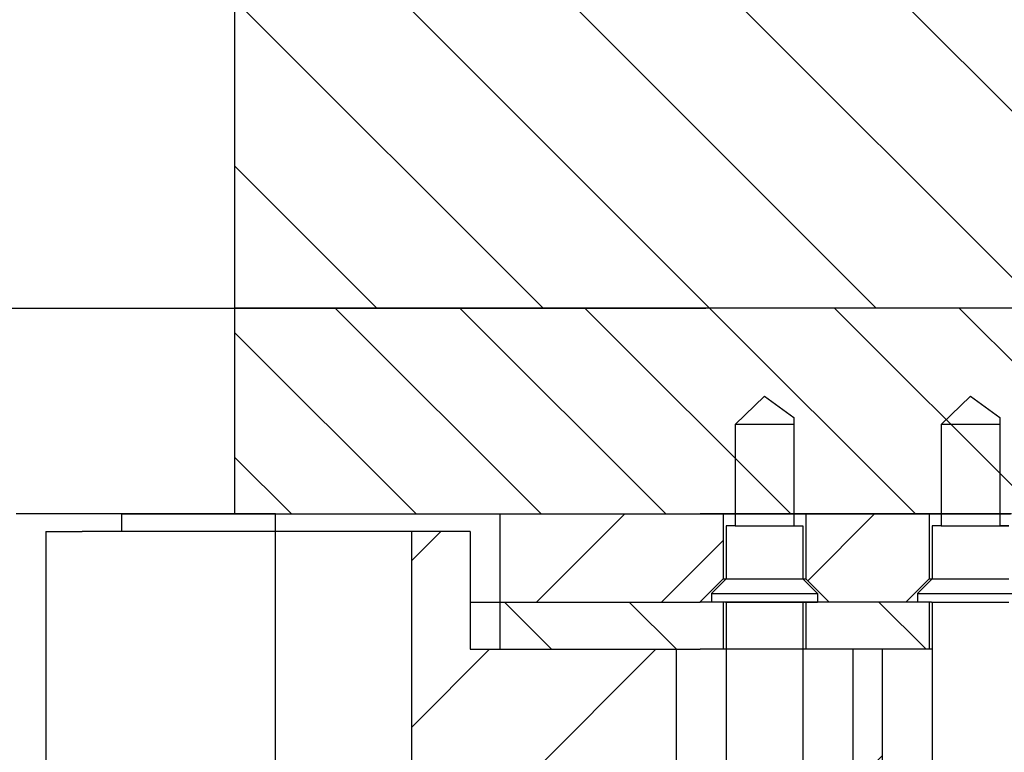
# Model space of a CAD drawing. Extents: x -1765 to 4890, y -3431 to 1272.
# Tile 48 of 189: x 76 to 93, y -2470 to -2458. Entities that reach past the tile are written whole.
import ezdxf

# ---------------------------------------------------------------- set-up
doc = ezdxf.new("R2010")
doc.units = 0
doc.linetypes.add('DASHED', pattern=[15, 7, -8])
doc.layers.get('0').update_dxf_attribs({"linetype": 'CONTINUOUS'})
doc.layers.add('1', color=7, linetype='CONTINUOUS')
pattern_1 = [(315, (0, 400), (1.0606602, 1.0606602), [])]
pattern_2 = [(45, (0, 400), (-1.0606602, 1.0606602), [])]
pattern_3 = [(45, (0, 400), (-1.4142136, 1.4142136), [])]

# ---------------------------------------------------------------- blocks, each defined once
blk = doc.blocks.new('E7018-24103__123', base_point=(55.344, -2506.251))
at = {"color": 7, "linetype": 'DASHED'}
for p, q in [((76.346, -2466.251), (76.283, -2466.251)), ((76.348, -2466.251), (76.346, -2466.251)), ((76.465, -2466.251), (76.348, -2466.251)), ((76.466, -2466.251), (76.465, -2466.251)), ((76.596, -2466.251), (76.466, -2466.251)), ((76.659, -2466.251), (76.596, -2466.251)), ((76.716, -2466.251), (76.659, -2466.251)), ((76.809, -2466.251), (76.716, -2466.251)), ((77.034, -2466.251), (76.809, -2466.251)), ((77.138, -2466.251), (77.034, -2466.251)), ((77.221, -2466.251), (77.138, -2466.251)), ((77.269, -2466.251), (77.221, -2466.251)), ((77.378, -2466.251), (77.269, -2466.251)), ((77.567, -2466.251), (77.378, -2466.251)), ((77.689, -2466.251), (77.567, -2466.251)), ((77.865, -2466.251), (77.689, -2466.251)), ((77.866, -2466.251), (77.865, -2466.251)), ((77.918, -2466.251), (77.866, -2466.251)), ((77.996, -2466.251), (77.918, -2466.251)), ((78.146, -2466.251), (77.996, -2466.251)), ((78.298, -2466.251), (78.146, -2466.251)), ((78.447, -2466.251), (78.298, -2466.251)), ((78.459, -2466.251), (78.447, -2466.251)), ((78.516, -2466.251), (78.459, -2466.251)), ((78.669, -2466.251), (78.516, -2466.251)), ((78.701, -2466.251), (78.669, -2466.251)), ((78.746, -2466.251), (78.701, -2466.251)), ((78.864, -2466.251), (78.746, -2466.251)), ((78.899, -2466.251), (78.864, -2466.251)), ((78.938, -2466.251), (78.899, -2466.251)), ((78.968, -2466.251), (78.938, -2466.251)), ((79.021, -2466.251), (78.968, -2466.251)), ((79.297, -2466.251), (79.021, -2466.251)), ((79.388, -2466.251), (79.297, -2466.251)), ((79.417, -2466.251), (79.388, -2466.251)), ((79.489, -2466.251), (79.417, -2466.251)), ((79.61, -2466.251), (79.489, -2466.251)), ((79.698, -2466.251), (79.61, -2466.251)), ((79.823, -2466.251), (79.698, -2466.251)), ((79.847, -2466.251), (79.823, -2466.251)), ((79.847, -2466.251), (79.847, -2466.251)), ((80, -2466.251), (79.847, -2466.251)), ((80, -2466.251), (80, -2466.251)), ((80.271, -2466.251), (80, -2466.251)), ((80.429, -2466.251), (80.271, -2466.251)), ((80.501, -2466.251), (80.429, -2466.251)), ((80.66, -2466.251), (80.501, -2466.251)), ((80.664, -2466.251), (80.66, -2466.251)), ((80.691, -2466.251), (80.664, -2466.251)), ((80.691, -2466.251), (80.697, -2466.251)), ((80.697, -2466.251), (80.699, -2466.251)), ((80.699, -2466.251), (80.743, -2466.251)), ((80.743, -2466.251), (80.768, -2466.251)), ((80.768, -2466.251), (81.188, -2466.251)), ((81.188, -2466.251), (81.223, -2466.251)), ((81.223, -2466.251), (81.398, -2466.251)), ((81.398, -2466.251), (81.4, -2466.251)), ((81.4, -2466.251), (81.41, -2466.251)), ((81.41, -2466.251), (81.548, -2466.251)), ((81.548, -2466.251), (81.642, -2466.251)), ((81.642, -2466.251), (81.829, -2466.251)), ((81.829, -2466.251), (82.03, -2466.251)), ((82.03, -2466.251), (82.041, -2466.251)), ((82.041, -2466.251), (82.071, -2466.251)), ((82.071, -2466.251), (82.147, -2466.251)), ((82.147, -2466.251), (82.292, -2466.251)), ((82.292, -2466.251), (82.42, -2466.251)), ((82.42, -2466.251), (82.46, -2466.251)), ((82.46, -2466.251), (82.543, -2466.251)), ((82.543, -2466.251), (82.595, -2466.251)), ((82.595, -2466.251), (82.786, -2466.251)), ((82.786, -2466.251), (82.798, -2466.251)), ((82.798, -2466.251), (82.976, -2466.251)), ((82.976, -2466.251), (83.042, -2466.251)), ((83.042, -2466.251), (83.329, -2466.251)), ((83.329, -2466.251), (83.348, -2466.251)), ((83.348, -2466.251), (83.441, -2466.251)), ((83.441, -2466.251), (83.46, -2466.251)), ((83.46, -2466.251), (83.5, -2466.251)), ((83.5, -2466.251), (83.708, -2466.251)), ((83.708, -2466.251), (83.83, -2466.251)), ((83.83, -2466.251), (83.947, -2466.251)), ((83.947, -2466.251), (84.022, -2466.251)), ((84.022, -2466.251), (84.22, -2466.251)), ((84.22, -2466.251), (84.258, -2466.251)), ((84.258, -2466.251), (84.303, -2466.251)), ((84.303, -2466.251), (84.376, -2466.251)), ((84.376, -2466.251), (84.5, -2466.251)), ((84.5, -2466.251), (84.586, -2466.251)), ((84.586, -2466.251), (84.86, -2466.251)), ((84.86, -2466.251), (84.9, -2466.251)), ((84.9, -2466.251), (84.908, -2466.251)), ((84.908, -2466.251), (85.129, -2466.251)), ((85.129, -2466.251), (85.317, -2466.251)), ((85.317, -2466.251), (85.508, -2466.251)), ((85.508, -2466.251), (85.658, -2466.251)), ((85.658, -2466.251), (85.822, -2466.251)), ((85.822, -2466.251), (85.867, -2466.251)), ((85.867, -2466.251), (85.898, -2466.251)), ((85.898, -2466.251), (86, -2466.251)), ((86, -2466.251), (86.049, -2466.251)), ((86.049, -2466.251), (86.103, -2466.251)), ((86.103, -2466.251), (86.307, -2466.251)), ((86.307, -2466.251), (86.308, -2466.251)), ((86.308, -2466.251), (86.475, -2466.251)), ((86.475, -2466.251), (86.576, -2466.251)), ((86.576, -2466.251), (86.839, -2466.251)), ((86.839, -2466.251), (87.117, -2466.251)), ((87.117, -2466.251), (87.2, -2466.251)), ((87.2, -2466.251), (87.283, -2466.251)), ((87.283, -2466.251), (87.304, -2466.251)), ((87.304, -2466.251), (87.449, -2466.251)), ((87.449, -2466.251), (87.534, -2466.251)), ((87.534, -2466.251), (87.667, -2466.251)), ((87.667, -2466.251), (87.698, -2466.251)), ((87.698, -2466.251), (87.875, -2466.251)), ((87.875, -2466.251), (88.092, -2466.251)), ((88.092, -2466.251), (88.107, -2466.251)), ((88.107, -2466.251), (88.239, -2466.251)), ((88.239, -2466.251), (88.3, -2466.251)), ((88.3, -2466.251), (88.376, -2466.251)), ((88.376, -2466.251), (88.403, -2466.251)), ((88.403, -2466.251), (88.849, -2466.251)), ((88.849, -2466.251), (89, -2466.251)), ((89, -2466.251), (89.039, -2466.251)), ((89.039, -2466.251), (89.104, -2466.251)), ((89.104, -2466.251), (89.2, -2466.251)), ((89.2, -2466.251), (89.291, -2466.251)), ((89.291, -2466.251), (89.492, -2466.251)), ((89.492, -2466.251), (89.679, -2466.251)), ((89.679, -2466.251), (89.7, -2466.251)), ((89.7, -2466.251), (89.859, -2466.251)), ((89.859, -2466.251), (90.134, -2466.251)), ((90.134, -2466.251), (90.203, -2466.251)), ((90.203, -2466.251), (90.439, -2466.251)), ((90.439, -2466.251), (90.5, -2466.251)), ((90.5, -2466.251), (90.649, -2466.251)), ((90.649, -2466.251), (91, -2466.251)), ((91, -2466.251), (91.091, -2466.251)), ((91.091, -2466.251), (91.189, -2466.251)), ((91.189, -2466.251), (91.403, -2466.251)), ((91.403, -2466.251), (91.534, -2466.251)), ((91.534, -2466.251), (91.8, -2466.251)), ((91.8, -2466.251), (92, -2466.251)), ((92, -2466.251), (92.01, -2466.251)), ((92.01, -2466.251), (92.3, -2466.251)), ((92.3, -2466.251), (92.589, -2466.251)), ((92.589, -2466.251), (92.597, -2466.251)), ((92.597, -2466.251), (93, -2466.251)), ((93, -2466.251), (93.179, -2466.251)), ((82.292, -2466.551), (80.835, -2466.551)), ((83, -2466.551), (82.292, -2466.551)), ((84, -2466.551), (83, -2466.551))]:
    blk.add_line(p, q, dxfattribs=at)
at = {"color": 7, "linetype": 'CONTINUOUS'}
blk.add_line((80.691, -2472.351), (80.691, -2466.251), dxfattribs=at)
blk = doc.blocks.new('E7018CD_ASSY_1', base_point=(55.344, -2515.251))
blk.add_blockref('E7018-24103__123', (55.344, -2506.251))
blk = doc.blocks.new('E7018-24103__129', base_point=(5.047, -2506.251))
at = {"color": 7, "linetype": 'DASHED'}
for p, q in [((76.346, -2466.251), (76.283, -2466.251)), ((76.348, -2466.251), (76.346, -2466.251)), ((76.465, -2466.251), (76.348, -2466.251)), ((76.466, -2466.251), (76.465, -2466.251)), ((76.596, -2466.251), (76.466, -2466.251)), ((76.659, -2466.251), (76.596, -2466.251)), ((76.716, -2466.251), (76.659, -2466.251)), ((76.809, -2466.251), (76.716, -2466.251)), ((77.034, -2466.251), (76.809, -2466.251)), ((77.138, -2466.251), (77.034, -2466.251)), ((77.221, -2466.251), (77.138, -2466.251)), ((77.269, -2466.251), (77.221, -2466.251)), ((77.378, -2466.251), (77.269, -2466.251)), ((77.567, -2466.251), (77.378, -2466.251)), ((77.689, -2466.251), (77.567, -2466.251)), ((77.865, -2466.251), (77.689, -2466.251)), ((77.866, -2466.251), (77.865, -2466.251)), ((77.918, -2466.251), (77.866, -2466.251)), ((77.996, -2466.251), (77.918, -2466.251)), ((78.146, -2466.251), (77.996, -2466.251)), ((78.298, -2466.251), (78.146, -2466.251)), ((78.447, -2466.251), (78.298, -2466.251)), ((78.459, -2466.251), (78.447, -2466.251)), ((78.516, -2466.251), (78.459, -2466.251)), ((78.669, -2466.251), (78.516, -2466.251)), ((78.701, -2466.251), (78.669, -2466.251)), ((78.746, -2466.251), (78.701, -2466.251)), ((78.864, -2466.251), (78.746, -2466.251)), ((78.899, -2466.251), (78.864, -2466.251)), ((78.938, -2466.251), (78.899, -2466.251)), ((78.968, -2466.251), (78.938, -2466.251)), ((79.021, -2466.251), (78.968, -2466.251)), ((79.297, -2466.251), (79.021, -2466.251)), ((79.388, -2466.251), (79.297, -2466.251)), ((79.417, -2466.251), (79.388, -2466.251)), ((79.489, -2466.251), (79.417, -2466.251)), ((79.61, -2466.251), (79.489, -2466.251)), ((79.698, -2466.251), (79.61, -2466.251)), ((79.823, -2466.251), (79.698, -2466.251)), ((79.847, -2466.251), (79.823, -2466.251)), ((80, -2466.251), (79.847, -2466.251)), ((79.847, -2466.251), (79.847, -2466.251)), ((80.271, -2466.251), (80, -2466.251)), ((80, -2466.251), (80, -2466.251)), ((80.429, -2466.251), (80.271, -2466.251)), ((80.501, -2466.251), (80.429, -2466.251)), ((80.66, -2466.251), (80.501, -2466.251)), ((80.664, -2466.251), (80.66, -2466.251)), ((80.691, -2466.251), (80.664, -2466.251)), ((80.691, -2466.251), (80.697, -2466.251)), ((80.697, -2466.251), (80.699, -2466.251)), ((80.699, -2466.251), (80.743, -2466.251)), ((80.743, -2466.251), (80.768, -2466.251)), ((80.768, -2466.251), (81.188, -2466.251)), ((81.188, -2466.251), (81.223, -2466.251)), ((81.223, -2466.251), (81.398, -2466.251)), ((81.398, -2466.251), (81.4, -2466.251)), ((81.4, -2466.251), (81.41, -2466.251)), ((81.41, -2466.251), (81.548, -2466.251)), ((81.548, -2466.251), (81.642, -2466.251)), ((81.642, -2466.251), (81.829, -2466.251)), ((81.829, -2466.251), (82.03, -2466.251)), ((82.03, -2466.251), (82.041, -2466.251)), ((82.041, -2466.251), (82.071, -2466.251)), ((82.071, -2466.251), (82.147, -2466.251)), ((82.147, -2466.251), (82.292, -2466.251)), ((82.292, -2466.251), (82.42, -2466.251)), ((82.42, -2466.251), (82.46, -2466.251)), ((82.46, -2466.251), (82.543, -2466.251)), ((82.543, -2466.251), (82.595, -2466.251)), ((82.595, -2466.251), (82.786, -2466.251)), ((82.786, -2466.251), (82.798, -2466.251)), ((82.798, -2466.251), (82.976, -2466.251)), ((82.976, -2466.251), (83.042, -2466.251)), ((83.042, -2466.251), (83.329, -2466.251)), ((83.329, -2466.251), (83.348, -2466.251)), ((83.348, -2466.251), (83.441, -2466.251)), ((83.441, -2466.251), (83.46, -2466.251)), ((83.46, -2466.251), (83.5, -2466.251)), ((83.5, -2466.251), (83.708, -2466.251)), ((83.708, -2466.251), (83.83, -2466.251)), ((83.83, -2466.251), (83.947, -2466.251)), ((83.947, -2466.251), (84.022, -2466.251)), ((84.022, -2466.251), (84.22, -2466.251)), ((84.22, -2466.251), (84.258, -2466.251)), ((84.258, -2466.251), (84.303, -2466.251)), ((84.303, -2466.251), (84.376, -2466.251)), ((84.376, -2466.251), (84.5, -2466.251)), ((84.5, -2466.251), (84.586, -2466.251)), ((84.586, -2466.251), (84.86, -2466.251)), ((84.86, -2466.251), (84.9, -2466.251)), ((84.9, -2466.251), (84.908, -2466.251)), ((84.908, -2466.251), (85.129, -2466.251)), ((85.129, -2466.251), (85.317, -2466.251)), ((85.317, -2466.251), (85.508, -2466.251)), ((85.508, -2466.251), (85.658, -2466.251)), ((85.658, -2466.251), (85.822, -2466.251)), ((85.822, -2466.251), (85.867, -2466.251)), ((85.867, -2466.251), (85.898, -2466.251)), ((85.898, -2466.251), (86, -2466.251)), ((86, -2466.251), (86.049, -2466.251)), ((86.049, -2466.251), (86.103, -2466.251)), ((86.103, -2466.251), (86.307, -2466.251)), ((86.307, -2466.251), (86.308, -2466.251)), ((86.308, -2466.251), (86.475, -2466.251)), ((86.475, -2466.251), (86.576, -2466.251)), ((86.576, -2466.251), (86.839, -2466.251)), ((86.839, -2466.251), (87.117, -2466.251)), ((87.117, -2466.251), (87.2, -2466.251)), ((87.2, -2466.251), (87.283, -2466.251)), ((87.283, -2466.251), (87.304, -2466.251)), ((87.304, -2466.251), (87.449, -2466.251)), ((87.449, -2466.251), (87.534, -2466.251)), ((87.534, -2466.251), (87.667, -2466.251)), ((87.667, -2466.251), (87.698, -2466.251)), ((87.698, -2466.251), (87.875, -2466.251)), ((87.875, -2466.251), (88.092, -2466.251)), ((88.092, -2466.251), (88.107, -2466.251)), ((88.107, -2466.251), (88.239, -2466.251)), ((88.239, -2466.251), (88.3, -2466.251)), ((88.3, -2466.251), (88.376, -2466.251)), ((88.376, -2466.251), (88.403, -2466.251)), ((88.403, -2466.251), (88.849, -2466.251)), ((88.849, -2466.251), (89, -2466.251)), ((89, -2466.251), (89.039, -2466.251)), ((89.039, -2466.251), (89.104, -2466.251)), ((89.104, -2466.251), (89.2, -2466.251)), ((89.2, -2466.251), (89.291, -2466.251)), ((89.291, -2466.251), (89.492, -2466.251)), ((89.492, -2466.251), (89.679, -2466.251)), ((89.679, -2466.251), (89.7, -2466.251)), ((89.7, -2466.251), (89.859, -2466.251))]:
    blk.add_line(p, q, dxfattribs=at)
blk = doc.blocks.new('E7018CD_ASSY_2', base_point=(5.047, -2515.251))
blk.add_blockref('E7018-24103__129', (5.047, -2506.251))
blk = doc.blocks.new('ISO_TOP_0_8__149', base_point=(141, -2468.551))
at = {"linetype": 'CONTINUOUS'}
h = blk.add_hatch(dxfattribs=at)
h.set_pattern_fill('USER', color=3, scale=1.5, angle=315, pattern_type=0)
h.set_pattern_definition(pattern_1)
h.paths.add_polyline_path([(87.908, -2467.751), (88.3, -2467.751), (88.3, -2468.551), (87.908, -2468.551), (87.839, -2468.551), (87.5, -2468.551), (84.5, -2468.551), (84.5, -2467.751), (85.004, -2467.751), (85.254, -2467.751), (86.554, -2467.751), (86.804, -2467.751), (87.839, -2467.751), (87.9, -2467.751)])
h = blk.add_hatch(dxfattribs=at)
h.set_pattern_fill('USER', color=3, scale=1.5, angle=315, pattern_type=0)
h.set_pattern_definition(pattern_1)
h.paths.add_polyline_path([(90.1, -2467.751), (89.7, -2467.751), (89.7, -2468.551), (90.5, -2468.551), (91, -2468.551), (91.8, -2468.551), (91.8, -2467.751), (91.6, -2467.751), (91.4, -2467.751)])
at = {"color": 3, "linetype": 'DASHED'}
for p, q in [((84, -2467.751), (84.5, -2467.751)), ((84.5, -2467.751), (85.004, -2467.751)), ((85.004, -2467.751), (85.254, -2467.751)), ((85.254, -2467.751), (86.554, -2467.751)), ((86.554, -2467.751), (86.804, -2467.751)), ((86.804, -2467.751), (87.839, -2467.751)), ((87.839, -2467.751), (87.9, -2467.751)), ((91.4, -2467.751), (90.1, -2467.751)), ((91.839, -2467.751), (91.8, -2467.751)), ((91.839, -2467.751), (91.85, -2467.751)), ((84, -2468.551), (84.5, -2468.551))]:
    blk.add_line(p, q, dxfattribs=at)
at = {"color": 3, "linetype": 'CONTINUOUS'}
for p, q in [((84.5, -2467.751), (84.5, -2468.551)), ((87.9, -2467.751), (87.908, -2467.751)), ((88.3, -2467.751), (87.908, -2467.751)), ((88.3, -2467.751), (88.3, -2468.551)), ((88.408, -2467.751), (88.3, -2467.751)), ((88.698, -2467.751), (88.408, -2467.751)), ((88.809, -2467.751), (88.698, -2467.751)), ((88.956, -2467.751), (88.809, -2467.751)), ((89.121, -2467.751), (88.956, -2467.751)), ((89.309, -2467.751), (89.121, -2467.751)), ((89.7, -2467.751), (89.309, -2467.751)), ((89.7, -2467.751), (89.7, -2468.551)), ((90.1, -2467.751), (89.7, -2467.751)), ((91.6, -2467.751), (91.4, -2467.751)), ((91.8, -2467.751), (91.6, -2467.751)), ((91.8, -2467.751), (91.8, -2468.551)), ((84.5, -2468.551), (87.5, -2468.551)), ((87.5, -2468.551), (87.839, -2468.551)), ((87.839, -2468.551), (87.908, -2468.551)), ((88.3, -2468.551), (87.908, -2468.551)), ((88.408, -2468.551), (88.3, -2468.551)), ((88.698, -2468.551), (88.408, -2468.551)), ((88.809, -2468.551), (88.698, -2468.551)), ((88.956, -2468.551), (88.809, -2468.551)), ((89.121, -2468.551), (88.956, -2468.551)), ((89.309, -2468.551), (89.121, -2468.551)), ((89.363, -2468.551), (89.309, -2468.551)), ((89.7, -2468.551), (89.363, -2468.551)), ((90.5, -2468.551), (89.7, -2468.551)), ((91, -2468.551), (90.5, -2468.551)), ((91.8, -2468.551), (91, -2468.551)), ((91.85, -2468.551), (91.8, -2468.551))]:
    blk.add_line(p, q, dxfattribs=at)
blk = doc.blocks.new('ISO_TOP_1_5__150', base_point=(141, -2467.751))
at = {"linetype": 'CONTINUOUS'}
h = blk.add_hatch(dxfattribs=at)
h.set_pattern_fill('USER', color=6, scale=1.5, angle=45, pattern_type=0)
h.set_pattern_definition(pattern_2)
h.paths.add_polyline_path([(88.3, -2467.351), (88.3, -2466.251), (87.908, -2466.251), (87.839, -2466.251), (87.2, -2466.251), (86, -2466.251), (84.5, -2466.251), (84.5, -2467.751), (85.004, -2467.751), (85.254, -2467.751), (86.554, -2467.751), (86.804, -2467.751), (87.839, -2467.751), (87.9, -2467.751)])
h = blk.add_hatch(dxfattribs=at)
h.set_pattern_fill('USER', color=6, scale=1.5, angle=45, pattern_type=0)
h.set_pattern_definition(pattern_2)
h.paths.add_polyline_path([(91.8, -2467.351), (91.8, -2466.251), (89.7, -2466.251), (89.7, -2467.351), (90.1, -2467.751), (91.4, -2467.751)])
at = {"color": 6, "linetype": 'DASHED'}
for p, q in [((78.072, -2466.251), (80, -2466.251)), ((80, -2466.251), (84.5, -2466.251)), ((88.408, -2466.251), (88.3, -2466.251)), ((88.5, -2466.251), (88.408, -2466.251)), ((88.698, -2466.251), (88.5, -2466.251)), ((88.809, -2466.251), (88.698, -2466.251)), ((88.956, -2466.251), (88.809, -2466.251)), ((89.121, -2466.251), (88.956, -2466.251)), ((89.309, -2466.251), (89.121, -2466.251)), ((89.7, -2466.251), (89.309, -2466.251)), ((92, -2466.251), (91.8, -2466.251)), ((92.239, -2466.251), (92, -2466.251)), ((93, -2466.251), (92.239, -2466.251)), ((93.2, -2466.251), (93, -2466.251)), ((87.9, -2467.751), (87.908, -2467.751)), ((88.3, -2467.751), (87.908, -2467.751)), ((88.408, -2467.751), (88.3, -2467.751)), ((88.698, -2467.751), (88.408, -2467.751)), ((88.809, -2467.751), (88.698, -2467.751)), ((88.956, -2467.751), (88.809, -2467.751)), ((89.121, -2467.751), (88.956, -2467.751)), ((89.309, -2467.751), (89.121, -2467.751)), ((89.7, -2467.751), (89.309, -2467.751)), ((90.1, -2467.751), (89.7, -2467.751)), ((91.6, -2467.751), (91.4, -2467.751)), ((91.8, -2467.751), (91.6, -2467.751)), ((91.839, -2467.751), (91.8, -2467.751)), ((91.839, -2467.751), (91.85, -2467.751))]:
    blk.add_line(p, q, dxfattribs=at)
at = {"color": 6, "linetype": 'CONTINUOUS'}
for p, q in [((78.072, -2466.251), (78.072, -2466.551)), ((84.5, -2466.251), (84.5, -2467.751)), ((84.5, -2466.251), (86, -2466.251)), ((86, -2466.251), (87.2, -2466.251)), ((87.2, -2466.251), (87.839, -2466.251)), ((87.839, -2466.251), (87.908, -2466.251)), ((88.3, -2466.251), (87.908, -2466.251)), ((88.3, -2466.251), (88.3, -2467.351)), ((89.7, -2466.251), (89.7, -2467.351)), ((91.8, -2466.251), (89.7, -2466.251)), ((91.8, -2466.251), (91.8, -2467.351)), ((87.9, -2467.751), (88.3, -2467.351)), ((88.3, -2467.351), (88.392, -2467.351)), ((88.392, -2467.351), (88.492, -2467.351)), ((88.492, -2467.351), (88.559, -2467.351)), ((88.559, -2467.351), (88.642, -2467.351)), ((88.642, -2467.351), (88.676, -2467.351)), ((88.676, -2467.351), (88.742, -2467.351)), ((88.742, -2467.351), (88.768, -2467.351)), ((88.768, -2467.351), (88.778, -2467.351)), ((88.778, -2467.351), (88.809, -2467.351)), ((88.809, -2467.351), (88.869, -2467.351)), ((88.869, -2467.351), (88.878, -2467.351)), ((88.878, -2467.351), (88.969, -2467.351)), ((88.969, -2467.351), (89.069, -2467.351)), ((89.069, -2467.351), (89.09, -2467.351)), ((89.09, -2467.351), (89.196, -2467.351)), ((89.196, -2467.351), (89.205, -2467.351)), ((89.205, -2467.351), (89.285, -2467.351)), ((89.285, -2467.351), (89.299, -2467.351)), ((89.299, -2467.351), (89.569, -2467.351)), ((89.569, -2467.351), (89.596, -2467.351)), ((89.596, -2467.351), (89.7, -2467.351)), ((90.1, -2467.751), (89.7, -2467.351)), ((91.4, -2467.751), (91.8, -2467.351)), ((91.8, -2467.351), (91.83, -2467.351)), ((91.83, -2467.351), (91.84, -2467.351)), ((91.84, -2467.351), (91.85, -2467.351)), ((84, -2467.751), (84.5, -2467.751)), ((84.5, -2467.751), (85.004, -2467.751)), ((85.004, -2467.751), (85.254, -2467.751)), ((85.254, -2467.751), (86.554, -2467.751)), ((86.554, -2467.751), (86.804, -2467.751)), ((86.804, -2467.751), (87.839, -2467.751)), ((87.839, -2467.751), (87.9, -2467.751)), ((91.4, -2467.751), (90.1, -2467.751))]:
    blk.add_line(p, q, dxfattribs=at)
blk = doc.blocks.new('SIG_POGO_4__151', base_point=(89.9, -2517.751))
at = {"color": 2, "linetype": 'CONTINUOUS'}
for p, q in [((88.5, -2464.732), (89, -2464.251)), ((89, -2464.251), (89.5, -2464.611)), ((89.5, -2464.611), (89.5, -2464.732)), ((88.5, -2464.732), (88.5, -2466.251)), ((89.5, -2464.732), (89.5, -2466.251)), ((88.5, -2466.251), (88.5, -2466.451)), ((89.5, -2466.251), (89.5, -2466.451)), ((88.35, -2466.451), (88.35, -2467.351)), ((88.5, -2466.451), (88.35, -2466.451)), ((89.5, -2466.451), (89.65, -2466.451)), ((89.65, -2466.451), (89.65, -2467.351)), ((88.1, -2467.601), (88.35, -2467.351)), ((89.9, -2467.601), (89.65, -2467.351)), ((88.1, -2467.601), (88.1, -2467.751)), ((89.9, -2467.601), (89.9, -2467.751)), ((88.3, -2467.751), (88.1, -2467.751)), ((88.339, -2467.751), (88.3, -2467.751)), ((88.339, -2467.751), (88.35, -2467.751)), ((88.35, -2467.751), (88.35, -2481.451)), ((89.65, -2467.751), (89.65, -2481.451)), ((89.65, -2467.751), (89.7, -2467.751)), ((89.7, -2467.751), (89.889, -2467.751))]:
    blk.add_line(p, q, dxfattribs=at)
at = {"color": 2, "linetype": 'DASHED'}
blk.add_line((89.889, -2467.751), (89.9, -2467.751), dxfattribs=at)
at = {"layer": '1', "color": 2, "linetype": 'CONTINUOUS'}
for p, q in [((89.5, -2464.732), (88.5, -2464.732)), ((88.5, -2466.451), (89.5, -2466.451)), ((88.35, -2467.351), (89.65, -2467.351)), ((88.1, -2467.601), (89.9, -2467.601)), ((88.35, -2467.751), (89.65, -2467.751))]:
    blk.add_line(p, q, dxfattribs=at)
blk = doc.blocks.new('SIG_POGO_4__156', base_point=(93.4, -2517.751))
at = {"color": 2, "linetype": 'CONTINUOUS'}
for p, q in [((92, -2464.732), (92.5, -2464.251)), ((92.5, -2464.251), (93, -2464.611)), ((93, -2464.611), (93, -2464.732)), ((92, -2464.732), (92, -2466.251)), ((93, -2464.732), (93, -2466.251)), ((92, -2466.251), (92, -2466.451)), ((93, -2466.251), (93, -2466.451)), ((92, -2466.451), (91.85, -2466.451)), ((91.85, -2466.451), (91.85, -2467.351)), ((93, -2466.451), (93.15, -2466.451)), ((91.6, -2467.601), (91.85, -2467.351)), ((91.6, -2467.601), (91.6, -2467.751)), ((91.8, -2467.751), (91.6, -2467.751)), ((91.839, -2467.751), (91.8, -2467.751)), ((91.839, -2467.751), (91.85, -2467.751)), ((91.85, -2467.751), (91.85, -2481.451))]:
    blk.add_line(p, q, dxfattribs=at)
at = {"layer": '1', "color": 2, "linetype": 'CONTINUOUS'}
for p, q in [((93, -2464.732), (92, -2464.732)), ((92, -2466.451), (93, -2466.451)), ((91.85, -2467.351), (93.15, -2467.351)), ((91.6, -2467.601), (93.4, -2467.601)), ((91.85, -2467.751), (93.15, -2467.751))]:
    blk.add_line(p, q, dxfattribs=at)
blk = doc.blocks.new('POGOS__157', base_point=(93.4, -2517.751))
for name, p in [('SIG_POGO_4__151', (89.9, -2517.751)), ('SIG_POGO_4__156', (93.4, -2517.751))]:
    blk.add_blockref(name, p)
blk = doc.blocks.new('SEG_128_CORE__159', base_point=(142.5, -2514.451))
at = {"linetype": 'CONTINUOUS'}
h = blk.add_hatch(dxfattribs=at)
h.set_pattern_fill('USER', color=1, scale=2, angle=45, pattern_type=0)
h.set_pattern_definition(pattern_3)
h.paths.add_polyline_path([(83, -2472.351), (83.158, -2472.351), (83.198, -2472.351), (83.384, -2472.351), (84.585, -2472.351), (85.75, -2472.351), (86, -2472.351), (86, -2514.451), (87.5, -2514.451), (87.5, -2468.551), (84.5, -2468.551), (84, -2468.551), (84, -2466.551), (83.17, -2466.551), (83, -2466.551)])
h = blk.add_hatch(dxfattribs=at)
h.set_pattern_fill('USER', color=1, scale=2, angle=45, pattern_type=0)
h.set_pattern_definition(pattern_3)
h.paths.add_polyline_path([(90.5, -2514.451), (91, -2514.451), (91, -2468.551), (90.5, -2468.551)])
at = {"color": 7, "linetype": 'CONTINUOUS'}
for p, q in [((76.785, -2466.551), (77.406, -2466.551)), ((76.785, -2466.551), (76.785, -2472.351)), ((77.911, -2466.551), (77.406, -2466.551)), ((78.072, -2466.551), (77.911, -2466.551)), ((78.645, -2466.551), (78.072, -2466.551)), ((79.445, -2466.551), (78.645, -2466.551)), ((80.407, -2466.551), (79.445, -2466.551)), ((81.409, -2466.551), (80.407, -2466.551)), ((83, -2466.551), (81.409, -2466.551)), ((83.17, -2466.551), (83, -2466.551)), ((83, -2466.551), (83, -2472.351)), ((84, -2466.551), (83.17, -2466.551)), ((84, -2466.551), (84, -2468.551)), ((84, -2468.551), (84.5, -2468.551)), ((87.5, -2468.551), (87.5, -2514.451)), ((90.5, -2468.551), (90.5, -2514.451)), ((91, -2468.551), (91, -2514.451))]:
    blk.add_line(p, q, dxfattribs=at)
at = {"color": 7, "linetype": 'DASHED'}
for p, q in [((84.5, -2468.551), (87.5, -2468.551)), ((87.5, -2468.551), (87.839, -2468.551)), ((87.839, -2468.551), (87.908, -2468.551)), ((88.3, -2468.551), (87.908, -2468.551)), ((88.408, -2468.551), (88.3, -2468.551)), ((88.698, -2468.551), (88.408, -2468.551)), ((88.809, -2468.551), (88.698, -2468.551)), ((88.956, -2468.551), (88.809, -2468.551)), ((89.121, -2468.551), (88.956, -2468.551)), ((89.309, -2468.551), (89.121, -2468.551)), ((89.363, -2468.551), (89.309, -2468.551)), ((89.7, -2468.551), (89.363, -2468.551)), ((90.5, -2468.551), (89.7, -2468.551)), ((91, -2468.551), (90.5, -2468.551)), ((91.8, -2468.551), (91, -2468.551)), ((91.85, -2468.551), (91.8, -2468.551))]:
    blk.add_line(p, q, dxfattribs=at)
blk = doc.blocks.new('E7018-22505__160', base_point=(142.5, -2515.301))
blk.add_blockref('SEG_128_CORE__159', (142.5, -2514.451))
blk = doc.blocks.new('E7018CB_ASSY_4__161', base_point=(142.5, -2517.751))
for name, p in [('POGOS__157', (93.4, -2517.751)), ('ISO_TOP_1_5__150', (141, -2467.751)), ('E7018-22505__160', (142.5, -2515.301)), ('ISO_TOP_0_8__149', (141, -2468.551))]:
    blk.add_blockref(name, p)
blk = doc.blocks.new('SEGMENTS_PT', base_point=(-82.5, -2517.751))
for name, p in [('E7018CB_ASSY_4__161', (142.5, -2517.751)), ('E7018CD_ASSY_2', (5.047, -2515.251)), ('E7018CD_ASSY_1', (55.344, -2515.251))]:
    blk.add_blockref(name, p)
blk = doc.blocks.new('POGOTOWER_ASSY', base_point=(-102, -2517.751))
blk.add_blockref('SEGMENTS_PT', (-82.5, -2517.751))
blk = doc.blocks.new('DUT_BOARD__162', base_point=(-184.63, -2466.251))
at = {"layer": '1', "linetype": 'CONTINUOUS'}
h = blk.add_hatch(dxfattribs=at)
h.set_pattern_fill('USER', color=2, scale=1.5, angle=315, pattern_type=0)
h.set_pattern_definition(pattern_1)
edge = h.paths.add_edge_path()
edge.add_line((120.1, -2462.751), (124.6, -2462.751))
edge.add_line((124.6, -2462.751), (129, -2462.751))
edge.add_line((129, -2462.751), (130.4, -2462.751))
edge.add_line((130.4, -2462.751), (130.41, -2462.751))
edge.add_line((130.41, -2462.751), (130.41, -2464.851))
edge.add_spline(control_points=[(130.41, -2464.851), (130.175, -2465.084), (129.707, -2465.551), (129.239, -2466.018), (129.005, -2466.251)], knot_values=[0, 0, 0, 0, 0.991593, 1.983187, 1.983187, 1.983187, 1.983187], degree=3, periodic=0)
edge.add_line((129.005, -2466.251), (129, -2466.251))
edge.add_line((129, -2466.251), (127.046, -2466.251))
edge.add_line((127.046, -2466.251), (126.046, -2466.251))
edge.add_line((126.046, -2466.251), (125.997, -2466.251))
edge.add_line((125.997, -2466.251), (123.571, -2466.251))
edge.add_line((123.571, -2466.251), (123.45, -2466.251))
edge.add_line((123.45, -2466.251), (122.7, -2466.251))
edge.add_line((122.7, -2466.251), (122.7, -2466.251))
edge.add_line((122.7, -2466.251), (122.679, -2466.251))
edge.add_line((122.679, -2466.251), (121.3, -2466.251))
edge.add_line((121.3, -2466.251), (121.238, -2466.251))
edge.add_line((121.238, -2466.251), (120.421, -2466.251))
edge.add_line((120.421, -2466.251), (120.238, -2466.251))
edge.add_line((120.238, -2466.251), (119.824, -2466.251))
edge.add_line((119.824, -2466.251), (119.2, -2466.251))
edge.add_line((119.2, -2466.251), (119.2, -2466.251))
edge.add_line((119.2, -2466.251), (119.179, -2466.251))
edge.add_line((119.179, -2466.251), (118.824, -2466.251))
edge.add_line((118.824, -2466.251), (117.8, -2466.251))
edge.add_line((117.8, -2466.251), (116.361, -2466.251))
edge.add_line((116.361, -2466.251), (115.7, -2466.251))
edge.add_line((115.7, -2466.251), (115.7, -2466.251))
edge.add_line((115.7, -2466.251), (115.679, -2466.251))
edge.add_line((115.679, -2466.251), (115.361, -2466.251))
edge.add_line((115.361, -2466.251), (114.3, -2466.251))
edge.add_line((114.3, -2466.251), (112.898, -2466.251))
edge.add_line((112.898, -2466.251), (112.2, -2466.251))
edge.add_line((112.2, -2466.251), (112.2, -2466.251))
edge.add_line((112.2, -2466.251), (112.179, -2466.251))
edge.add_line((112.179, -2466.251), (111.898, -2466.251))
edge.add_line((111.898, -2466.251), (111.324, -2466.251))
edge.add_line((111.324, -2466.251), (110.8, -2466.251))
edge.add_line((110.8, -2466.251), (110.184, -2466.251))
edge.add_line((110.184, -2466.251), (110.111, -2466.251))
edge.add_line((110.111, -2466.251), (109.99, -2466.251))
edge.add_line((109.99, -2466.251), (109.929, -2466.251))
edge.add_line((109.929, -2466.251), (109.684, -2466.251))
edge.add_line((109.684, -2466.251), (109.429, -2466.251))
edge.add_line((109.429, -2466.251), (109.247, -2466.251))
edge.add_line((109.247, -2466.251), (108.168, -2466.251))
edge.add_line((108.168, -2466.251), (108, -2466.251))
edge.add_line((108, -2466.251), (107.035, -2466.251))
edge.add_line((107.035, -2466.251), (106.8, -2466.251))
edge.add_line((106.8, -2466.251), (106.035, -2466.251))
edge.add_line((106.035, -2466.251), (105, -2466.251))
edge.add_line((105, -2466.251), (99.819, -2466.251))
edge.add_line((99.819, -2466.251), (99.071, -2466.251))
edge.add_line((99.071, -2466.251), (98.819, -2466.251))
edge.add_line((98.819, -2466.251), (97.608, -2466.251))
edge.add_line((97.608, -2466.251), (96.645, -2466.251))
edge.add_line((96.645, -2466.251), (96.523, -2466.251))
edge.add_line((96.523, -2466.251), (95.808, -2466.251))
edge.add_line((95.808, -2466.251), (95.405, -2466.251))
edge.add_line((95.405, -2466.251), (94.739, -2466.251))
edge.add_line((94.739, -2466.251), (94.397, -2466.251))
edge.add_line((94.397, -2466.251), (93.605, -2466.251))
edge.add_line((93.605, -2466.251), (93.495, -2466.251))
edge.add_line((93.495, -2466.251), (93.339, -2466.251))
edge.add_line((93.339, -2466.251), (93.203, -2466.251))
edge.add_line((93.203, -2466.251), (93.2, -2466.251))
edge.add_line((93.2, -2466.251), (93.179, -2466.251))
edge.add_line((93.179, -2466.251), (93, -2466.251))
edge.add_line((93, -2466.251), (92.597, -2466.251))
edge.add_line((92.597, -2466.251), (92.589, -2466.251))
edge.add_line((92.589, -2466.251), (92.3, -2466.251))
edge.add_line((92.3, -2466.251), (92.01, -2466.251))
edge.add_line((92.01, -2466.251), (92, -2466.251))
edge.add_line((92, -2466.251), (91.8, -2466.251))
edge.add_line((91.8, -2466.251), (91.534, -2466.251))
edge.add_line((91.534, -2466.251), (91.403, -2466.251))
edge.add_line((91.403, -2466.251), (91.189, -2466.251))
edge.add_line((91.189, -2466.251), (91.091, -2466.251))
edge.add_line((91.091, -2466.251), (91, -2466.251))
edge.add_line((91, -2466.251), (90.649, -2466.251))
edge.add_line((90.649, -2466.251), (90.5, -2466.251))
edge.add_line((90.5, -2466.251), (90.439, -2466.251))
edge.add_line((90.439, -2466.251), (90.203, -2466.251))
edge.add_line((90.203, -2466.251), (90.134, -2466.251))
edge.add_line((90.134, -2466.251), (89.859, -2466.251))
edge.add_line((89.859, -2466.251), (89.7, -2466.251))
edge.add_line((89.7, -2466.251), (89.679, -2466.251))
edge.add_line((89.679, -2466.251), (89.492, -2466.251))
edge.add_line((89.492, -2466.251), (89.291, -2466.251))
edge.add_line((89.291, -2466.251), (89.2, -2466.251))
edge.add_line((89.2, -2466.251), (89.104, -2466.251))
edge.add_line((89.104, -2466.251), (89.039, -2466.251))
edge.add_line((89.039, -2466.251), (89, -2466.251))
edge.add_line((89, -2466.251), (88.849, -2466.251))
edge.add_line((88.849, -2466.251), (88.403, -2466.251))
edge.add_line((88.403, -2466.251), (88.376, -2466.251))
edge.add_line((88.376, -2466.251), (88.3, -2466.251))
edge.add_line((88.3, -2466.251), (88.239, -2466.251))
edge.add_line((88.239, -2466.251), (88.107, -2466.251))
edge.add_line((88.107, -2466.251), (88.092, -2466.251))
edge.add_line((88.092, -2466.251), (87.875, -2466.251))
edge.add_line((87.875, -2466.251), (87.698, -2466.251))
edge.add_line((87.698, -2466.251), (87.667, -2466.251))
edge.add_line((87.667, -2466.251), (87.534, -2466.251))
edge.add_line((87.534, -2466.251), (87.449, -2466.251))
edge.add_line((87.449, -2466.251), (87.304, -2466.251))
edge.add_line((87.304, -2466.251), (87.283, -2466.251))
edge.add_line((87.283, -2466.251), (87.2, -2466.251))
edge.add_line((87.2, -2466.251), (87.117, -2466.251))
edge.add_line((87.117, -2466.251), (86.839, -2466.251))
edge.add_line((86.839, -2466.251), (86.576, -2466.251))
edge.add_line((86.576, -2466.251), (86.475, -2466.251))
edge.add_line((86.475, -2466.251), (86.308, -2466.251))
edge.add_line((86.308, -2466.251), (86.307, -2466.251))
edge.add_line((86.307, -2466.251), (86.103, -2466.251))
edge.add_line((86.103, -2466.251), (86.049, -2466.251))
edge.add_line((86.049, -2466.251), (86, -2466.251))
edge.add_line((86, -2466.251), (85.898, -2466.251))
edge.add_line((85.898, -2466.251), (85.867, -2466.251))
edge.add_line((85.867, -2466.251), (85.822, -2466.251))
edge.add_line((85.822, -2466.251), (85.658, -2466.251))
edge.add_line((85.658, -2466.251), (85.508, -2466.251))
edge.add_line((85.508, -2466.251), (85.317, -2466.251))
edge.add_line((85.317, -2466.251), (85.129, -2466.251))
edge.add_line((85.129, -2466.251), (84.908, -2466.251))
edge.add_line((84.908, -2466.251), (84.9, -2466.251))
edge.add_line((84.9, -2466.251), (84.86, -2466.251))
edge.add_line((84.86, -2466.251), (84.586, -2466.251))
edge.add_line((84.586, -2466.251), (84.5, -2466.251))
edge.add_line((84.5, -2466.251), (84.376, -2466.251))
edge.add_line((84.376, -2466.251), (84.303, -2466.251))
edge.add_line((84.303, -2466.251), (84.258, -2466.251))
edge.add_line((84.258, -2466.251), (84.22, -2466.251))
edge.add_line((84.22, -2466.251), (84.022, -2466.251))
edge.add_line((84.022, -2466.251), (83.947, -2466.251))
edge.add_line((83.947, -2466.251), (83.83, -2466.251))
edge.add_line((83.83, -2466.251), (83.708, -2466.251))
edge.add_line((83.708, -2466.251), (83.5, -2466.251))
edge.add_line((83.5, -2466.251), (83.46, -2466.251))
edge.add_line((83.46, -2466.251), (83.441, -2466.251))
edge.add_line((83.441, -2466.251), (83.348, -2466.251))
edge.add_line((83.348, -2466.251), (83.329, -2466.251))
edge.add_line((83.329, -2466.251), (83.042, -2466.251))
edge.add_line((83.042, -2466.251), (82.976, -2466.251))
edge.add_line((82.976, -2466.251), (82.798, -2466.251))
edge.add_line((82.798, -2466.251), (82.786, -2466.251))
edge.add_line((82.786, -2466.251), (82.595, -2466.251))
edge.add_line((82.595, -2466.251), (82.543, -2466.251))
edge.add_line((82.543, -2466.251), (82.46, -2466.251))
edge.add_line((82.46, -2466.251), (82.42, -2466.251))
edge.add_line((82.42, -2466.251), (82.292, -2466.251))
edge.add_line((82.292, -2466.251), (82.147, -2466.251))
edge.add_line((82.147, -2466.251), (82.071, -2466.251))
edge.add_line((82.071, -2466.251), (82.041, -2466.251))
edge.add_line((82.041, -2466.251), (82.03, -2466.251))
edge.add_line((82.03, -2466.251), (81.829, -2466.251))
edge.add_line((81.829, -2466.251), (81.642, -2466.251))
edge.add_line((81.642, -2466.251), (81.548, -2466.251))
edge.add_line((81.548, -2466.251), (81.41, -2466.251))
edge.add_line((81.41, -2466.251), (81.4, -2466.251))
edge.add_line((81.4, -2466.251), (81.398, -2466.251))
edge.add_line((81.398, -2466.251), (81.223, -2466.251))
edge.add_line((81.223, -2466.251), (81.188, -2466.251))
edge.add_line((81.188, -2466.251), (80.768, -2466.251))
edge.add_line((80.768, -2466.251), (80.743, -2466.251))
edge.add_line((80.743, -2466.251), (80.699, -2466.251))
edge.add_line((80.699, -2466.251), (80.697, -2466.251))
edge.add_line((80.697, -2466.251), (80.691, -2466.251))
edge.add_line((80.691, -2466.251), (80.664, -2466.251))
edge.add_line((80.664, -2466.251), (80.66, -2466.251))
edge.add_line((80.66, -2466.251), (80.501, -2466.251))
edge.add_line((80.501, -2466.251), (80.429, -2466.251))
edge.add_line((80.429, -2466.251), (80.271, -2466.251))
edge.add_line((80.271, -2466.251), (80, -2466.251))
edge.add_line((80, -2466.251), (80, -2466.251))
edge.add_line((80, -2466.251), (80, -2462.751))
edge.add_line((80, -2462.751), (81, -2462.751))
edge.add_line((81, -2462.751), (101.181, -2462.751))
edge.add_line((101.181, -2462.751), (106, -2462.751))
edge.add_line((106, -2462.751), (112.219, -2462.751))
edge.add_line((112.219, -2462.751), (118.407, -2462.751))
edge.add_line((118.407, -2462.751), (120.1, -2462.751))
at = {"color": 2, "linetype": 'CONTINUOUS'}
for p, q in [((37.805, -2462.751), (76.875, -2462.751)), ((76.875, -2462.751), (77.58, -2462.751)), ((77.58, -2462.751), (78.814, -2462.751)), ((78.814, -2462.751), (80, -2462.751)), ((80, -2466.251), (80, -2462.751)), ((80, -2462.751), (81, -2462.751)), ((76.346, -2466.251), (76.283, -2466.251)), ((76.348, -2466.251), (76.346, -2466.251)), ((76.465, -2466.251), (76.348, -2466.251)), ((76.466, -2466.251), (76.465, -2466.251)), ((76.596, -2466.251), (76.466, -2466.251)), ((76.659, -2466.251), (76.596, -2466.251)), ((76.716, -2466.251), (76.659, -2466.251)), ((76.809, -2466.251), (76.716, -2466.251)), ((77.034, -2466.251), (76.809, -2466.251)), ((77.138, -2466.251), (77.034, -2466.251)), ((77.221, -2466.251), (77.138, -2466.251)), ((77.269, -2466.251), (77.221, -2466.251)), ((77.378, -2466.251), (77.269, -2466.251)), ((77.567, -2466.251), (77.378, -2466.251)), ((77.689, -2466.251), (77.567, -2466.251)), ((77.865, -2466.251), (77.689, -2466.251)), ((77.866, -2466.251), (77.865, -2466.251)), ((77.918, -2466.251), (77.866, -2466.251)), ((77.996, -2466.251), (77.918, -2466.251)), ((78.146, -2466.251), (77.996, -2466.251)), ((78.298, -2466.251), (78.146, -2466.251)), ((78.447, -2466.251), (78.298, -2466.251)), ((78.459, -2466.251), (78.447, -2466.251)), ((78.516, -2466.251), (78.459, -2466.251)), ((78.669, -2466.251), (78.516, -2466.251)), ((78.701, -2466.251), (78.669, -2466.251)), ((78.746, -2466.251), (78.701, -2466.251)), ((78.864, -2466.251), (78.746, -2466.251)), ((78.899, -2466.251), (78.864, -2466.251)), ((78.938, -2466.251), (78.899, -2466.251)), ((78.968, -2466.251), (78.938, -2466.251)), ((79.021, -2466.251), (78.968, -2466.251)), ((79.297, -2466.251), (79.021, -2466.251)), ((79.388, -2466.251), (79.297, -2466.251)), ((79.417, -2466.251), (79.388, -2466.251)), ((79.489, -2466.251), (79.417, -2466.251)), ((79.61, -2466.251), (79.489, -2466.251)), ((79.698, -2466.251), (79.61, -2466.251)), ((79.823, -2466.251), (79.698, -2466.251)), ((79.847, -2466.251), (79.823, -2466.251)), ((80, -2466.251), (79.847, -2466.251)), ((79.847, -2466.251), (79.847, -2466.251)), ((80.271, -2466.251), (80, -2466.251)), ((80, -2466.251), (80, -2466.251)), ((80.429, -2466.251), (80.271, -2466.251)), ((80.501, -2466.251), (80.429, -2466.251)), ((80.66, -2466.251), (80.501, -2466.251)), ((80.664, -2466.251), (80.66, -2466.251)), ((80.691, -2466.251), (80.664, -2466.251)), ((80.691, -2466.251), (80.697, -2466.251)), ((80.697, -2466.251), (80.699, -2466.251)), ((80.699, -2466.251), (80.743, -2466.251)), ((80.743, -2466.251), (80.768, -2466.251)), ((80.768, -2466.251), (81.188, -2466.251)), ((81.188, -2466.251), (81.223, -2466.251)), ((81.223, -2466.251), (81.398, -2466.251)), ((81.398, -2466.251), (81.4, -2466.251)), ((81.4, -2466.251), (81.41, -2466.251)), ((81.41, -2466.251), (81.548, -2466.251)), ((81.548, -2466.251), (81.642, -2466.251)), ((81.642, -2466.251), (81.829, -2466.251)), ((81.829, -2466.251), (82.03, -2466.251)), ((82.03, -2466.251), (82.041, -2466.251)), ((82.041, -2466.251), (82.071, -2466.251)), ((82.071, -2466.251), (82.147, -2466.251)), ((82.147, -2466.251), (82.292, -2466.251)), ((82.292, -2466.251), (82.42, -2466.251)), ((82.42, -2466.251), (82.46, -2466.251)), ((82.46, -2466.251), (82.543, -2466.251)), ((82.543, -2466.251), (82.595, -2466.251)), ((82.595, -2466.251), (82.786, -2466.251)), ((82.786, -2466.251), (82.798, -2466.251)), ((82.798, -2466.251), (82.976, -2466.251)), ((82.976, -2466.251), (83.042, -2466.251)), ((83.042, -2466.251), (83.329, -2466.251)), ((83.329, -2466.251), (83.348, -2466.251)), ((83.348, -2466.251), (83.441, -2466.251)), ((83.441, -2466.251), (83.46, -2466.251)), ((83.46, -2466.251), (83.5, -2466.251)), ((83.5, -2466.251), (83.708, -2466.251)), ((83.708, -2466.251), (83.83, -2466.251)), ((83.83, -2466.251), (83.947, -2466.251)), ((83.947, -2466.251), (84.022, -2466.251)), ((84.022, -2466.251), (84.22, -2466.251)), ((84.22, -2466.251), (84.258, -2466.251)), ((84.258, -2466.251), (84.303, -2466.251)), ((84.303, -2466.251), (84.376, -2466.251)), ((84.376, -2466.251), (84.5, -2466.251)), ((84.5, -2466.251), (84.586, -2466.251)), ((84.586, -2466.251), (84.86, -2466.251)), ((84.86, -2466.251), (84.9, -2466.251)), ((84.9, -2466.251), (84.908, -2466.251)), ((84.908, -2466.251), (85.129, -2466.251)), ((85.129, -2466.251), (85.317, -2466.251)), ((85.317, -2466.251), (85.508, -2466.251)), ((85.508, -2466.251), (85.658, -2466.251)), ((85.658, -2466.251), (85.822, -2466.251)), ((85.822, -2466.251), (85.867, -2466.251)), ((85.867, -2466.251), (85.898, -2466.251)), ((85.898, -2466.251), (86, -2466.251)), ((86, -2466.251), (86.049, -2466.251)), ((86.049, -2466.251), (86.103, -2466.251)), ((86.103, -2466.251), (86.307, -2466.251)), ((86.307, -2466.251), (86.308, -2466.251)), ((86.308, -2466.251), (86.475, -2466.251)), ((86.475, -2466.251), (86.576, -2466.251)), ((86.576, -2466.251), (86.839, -2466.251)), ((86.839, -2466.251), (87.117, -2466.251)), ((87.117, -2466.251), (87.2, -2466.251)), ((87.2, -2466.251), (87.283, -2466.251)), ((87.283, -2466.251), (87.304, -2466.251)), ((87.304, -2466.251), (87.449, -2466.251)), ((87.449, -2466.251), (87.534, -2466.251)), ((87.534, -2466.251), (87.667, -2466.251)), ((87.667, -2466.251), (87.698, -2466.251)), ((87.698, -2466.251), (87.875, -2466.251)), ((87.875, -2466.251), (88.092, -2466.251)), ((88.092, -2466.251), (88.107, -2466.251)), ((88.107, -2466.251), (88.239, -2466.251)), ((88.239, -2466.251), (88.3, -2466.251)), ((88.3, -2466.251), (88.376, -2466.251)), ((88.376, -2466.251), (88.403, -2466.251)), ((88.403, -2466.251), (88.849, -2466.251)), ((88.849, -2466.251), (89, -2466.251)), ((89, -2466.251), (89.039, -2466.251)), ((89.039, -2466.251), (89.104, -2466.251)), ((89.104, -2466.251), (89.2, -2466.251)), ((89.2, -2466.251), (89.291, -2466.251)), ((89.291, -2466.251), (89.492, -2466.251)), ((89.492, -2466.251), (89.679, -2466.251)), ((89.679, -2466.251), (89.7, -2466.251)), ((89.7, -2466.251), (89.859, -2466.251)), ((89.859, -2466.251), (90.134, -2466.251)), ((90.134, -2466.251), (90.203, -2466.251)), ((90.203, -2466.251), (90.439, -2466.251)), ((90.439, -2466.251), (90.5, -2466.251)), ((90.5, -2466.251), (90.649, -2466.251)), ((90.649, -2466.251), (91, -2466.251)), ((91, -2466.251), (91.091, -2466.251)), ((91.091, -2466.251), (91.189, -2466.251)), ((91.189, -2466.251), (91.403, -2466.251)), ((91.403, -2466.251), (91.534, -2466.251)), ((91.534, -2466.251), (91.8, -2466.251)), ((91.8, -2466.251), (92, -2466.251)), ((92, -2466.251), (92.01, -2466.251)), ((92.01, -2466.251), (92.3, -2466.251)), ((92.3, -2466.251), (92.589, -2466.251)), ((92.589, -2466.251), (92.597, -2466.251)), ((92.597, -2466.251), (93, -2466.251)), ((93, -2466.251), (93.179, -2466.251))]:
    blk.add_line(p, q, dxfattribs=at)
at = {"color": 2, "linetype": 'DASHED'}
blk.add_line((81, -2462.751), (101.181, -2462.751), dxfattribs=at)
blk = doc.blocks.new('BUSHING_E7018-21702_1__176', base_point=(87.2, -2466.451))
at = {"color": 7, "linetype": 'DASHED'}
for p, q in [((87.2, -2466.251), (87.283, -2466.251)), ((87.283, -2466.251), (87.304, -2466.251)), ((87.304, -2466.251), (87.449, -2466.251)), ((87.449, -2466.251), (87.534, -2466.251)), ((87.534, -2466.251), (87.667, -2466.251)), ((87.667, -2466.251), (87.698, -2466.251)), ((87.698, -2466.251), (87.875, -2466.251)), ((87.875, -2466.251), (88.092, -2466.251)), ((88.092, -2466.251), (88.107, -2466.251)), ((88.107, -2466.251), (88.239, -2466.251)), ((88.239, -2466.251), (88.3, -2466.251)), ((88.3, -2466.251), (88.376, -2466.251)), ((88.376, -2466.251), (88.403, -2466.251)), ((88.403, -2466.251), (88.849, -2466.251)), ((88.849, -2466.251), (89, -2466.251)), ((89, -2466.251), (89.039, -2466.251)), ((89.039, -2466.251), (89.104, -2466.251)), ((89.104, -2466.251), (89.2, -2466.251)), ((89.2, -2466.251), (89.291, -2466.251)), ((89.291, -2466.251), (89.492, -2466.251)), ((89.492, -2466.251), (89.679, -2466.251)), ((89.679, -2466.251), (89.7, -2466.251)), ((89.7, -2466.251), (89.859, -2466.251)), ((89.859, -2466.251), (90.134, -2466.251)), ((90.134, -2466.251), (90.203, -2466.251)), ((90.203, -2466.251), (90.439, -2466.251)), ((90.439, -2466.251), (90.5, -2466.251)), ((90.5, -2466.251), (90.649, -2466.251)), ((90.649, -2466.251), (91, -2466.251)), ((91, -2466.251), (91.091, -2466.251)), ((91.091, -2466.251), (91.189, -2466.251)), ((91.189, -2466.251), (91.403, -2466.251)), ((91.403, -2466.251), (91.534, -2466.251)), ((91.534, -2466.251), (91.8, -2466.251)), ((91.8, -2466.251), (92, -2466.251)), ((92, -2466.251), (92.01, -2466.251)), ((92.01, -2466.251), (92.3, -2466.251)), ((92.3, -2466.251), (92.589, -2466.251)), ((92.589, -2466.251), (92.597, -2466.251)), ((92.597, -2466.251), (93, -2466.251)), ((93, -2466.251), (93.179, -2466.251)), ((92, -2466.451), (91.85, -2466.451)), ((93.15, -2466.451), (93, -2466.451))]:
    blk.add_line(p, q, dxfattribs=at)
blk = doc.blocks.new('BUSHINGS_POGOTOWER__177', base_point=(-46.8, -2466.451))
blk.add_blockref('BUSHING_E7018-21702_1__176', (87.2, -2466.451))
blk = doc.blocks.new('SMALLPARTS__181', base_point=(-220.3, -2466.451))
blk.add_blockref('BUSHINGS_POGOTOWER__177', (-46.8, -2466.451))
blk = doc.blocks.new('E6980-24120-0S11A__183', base_point=(-206.8, -2462.751))
at = {"layer": '1', "linetype": 'CONTINUOUS'}
h = blk.add_hatch(dxfattribs=at)
h.set_pattern_fill('USER', color=4, scale=2, angle=315, pattern_type=0)
h.set_pattern_definition([(315, (0, 400), (1.4142136, 1.4142136), [])])
h.paths.add_polyline_path([(80, -2450.751), (119, -2450.751), (120.6, -2450.751), (120.6, -2461.751), (133, -2461.751), (133, -2456.551), (133, -2456.451), (133, -2450.751), (136.14, -2450.751), (137.14, -2451.751), (137.14, -2462.351), (119, -2462.351), (119, -2462.751), (80, -2462.751)])
at = {"layer": '1', "color": 4, "linetype": 'CONTINUOUS'}
for p, q in [((80, -2462.751), (80, -2450.751)), ((119, -2462.751), (80, -2462.751))]:
    blk.add_line(p, q, dxfattribs=at)
blk = doc.blocks.new('BUSHING_E7018-21701_1__187', base_point=(106.8, -2466.451))
at = {"color": 7, "linetype": 'DASHED'}
for p, q in [((87.2, -2466.251), (87.839, -2466.251)), ((87.839, -2466.251), (87.908, -2466.251)), ((88.3, -2466.251), (87.908, -2466.251)), ((88.408, -2466.251), (88.3, -2466.251)), ((88.5, -2466.251), (88.408, -2466.251)), ((88.698, -2466.251), (88.5, -2466.251)), ((88.809, -2466.251), (88.698, -2466.251)), ((88.956, -2466.251), (88.809, -2466.251)), ((89.121, -2466.251), (88.956, -2466.251)), ((89.309, -2466.251), (89.121, -2466.251)), ((89.7, -2466.251), (89.309, -2466.251)), ((91.8, -2466.251), (89.7, -2466.251)), ((92, -2466.251), (91.8, -2466.251)), ((92.239, -2466.251), (92, -2466.251)), ((93, -2466.251), (92.239, -2466.251)), ((93.2, -2466.251), (93, -2466.251)), ((92, -2466.451), (91.85, -2466.451)), ((93, -2466.451), (93.15, -2466.451))]:
    blk.add_line(p, q, dxfattribs=at)
blk = doc.blocks.new('BUSHINGS_POGOTOWER__188', base_point=(106.8, -2466.451))
blk.add_blockref('BUSHING_E7018-21701_1__187', (106.8, -2466.451))
blk = doc.blocks.new('SMALLPARTS__201', base_point=(280.3, -2466.451))
blk.add_blockref('BUSHINGS_POGOTOWER__188', (106.8, -2466.451))
blk = doc.blocks.new('E7018-64104', base_point=(-220.3, -2466.451))
for name, p in [('SMALLPARTS__181', (-220.3, -2466.451)), ('SMALLPARTS__201', (280.3, -2466.451)), ('E6980-24120-0S11A__183', (-206.8, -2462.751))]:
    blk.add_blockref(name, p)
blk = doc.blocks.new('STIFF_ASSY_DUTBD_512', base_point=(-220.3, -2466.451))
for name, p in [('E7018-64104', (-220.3, -2466.451)), ('DUT_BOARD__162', (-184.63, -2466.251))]:
    blk.add_blockref(name, p)
blk = doc.blocks.new('E7018C_512_ASSY__202', base_point=(-220.3, -2519.751))
for name, p in [('STIFF_ASSY_DUTBD_512', (-220.3, -2466.451)), ('POGOTOWER_ASSY', (-102, -2517.751))]:
    blk.add_blockref(name, p)
blk = doc.blocks.new('SEC1__203', base_point=(-220.3, -2519.751))
blk.add_blockref('E7018C_512_ASSY__202', (-220.3, -2519.751))
blk = doc.blocks.new('VIEW1_POGO_TOWER__234', base_point=(-239.987, -2814.656))
blk.add_blockref('SEC1__203', (-220.3, -2519.751))
blk = doc.blocks.new('SEC_DD__235', base_point=(373.99, -2456.251))
blk.add_blockref('VIEW1_POGO_TOWER__234', (-239.987, -2814.656))
blk = doc.blocks.new('D-E6980-90193-1S11B__236', base_point=(398.638, -2222.889))
at = {"layer": '1'}
blk.add_blockref('SEC_DD__235', (373.99, -2456.251), dxfattribs=at)

msp = doc.modelspace()

# ---------------------------------------------------------------- block references
msp.add_blockref('D-E6980-90193-1S11B__236', (398.638, -2222.889))

doc.saveas('drawing.dxf')
